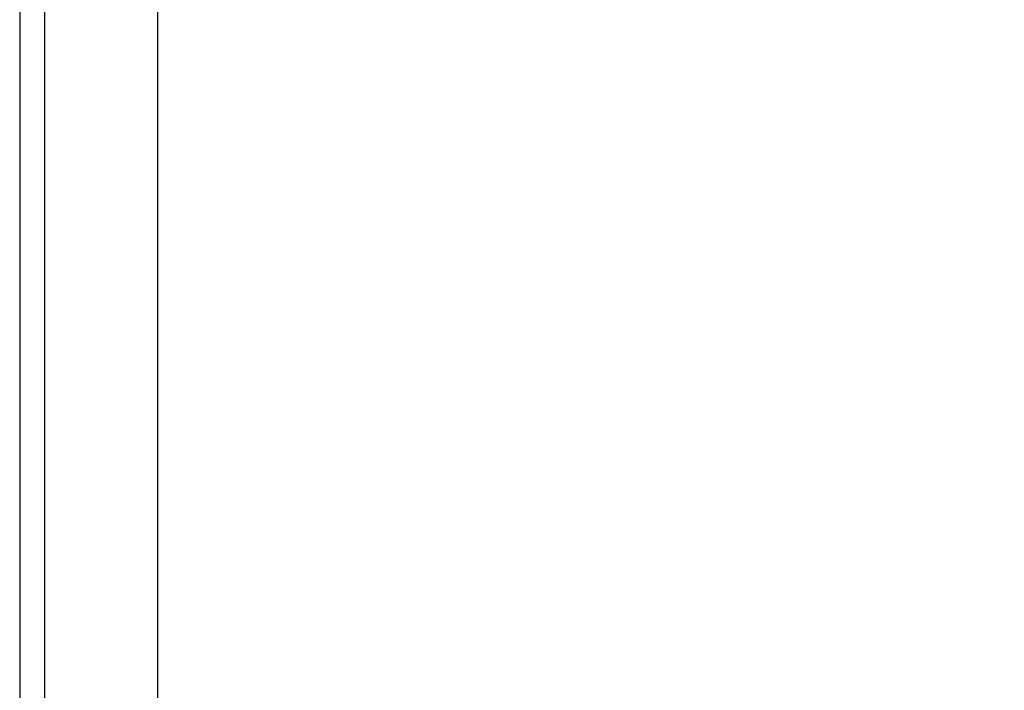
# Model space of a CAD drawing. Header units: inches. Extents: x 2 to 121, y 2 to 79.
# Tile 70 of 97: x 86.73 to 93.83, y 35.45 to 40.29. Entities that reach past the tile are written whole.
import ezdxf

# ---------------------------------------------------------------- set-up
doc = ezdxf.new("R2010")
doc.units = ezdxf.units.IN
doc.header["$LTSCALE"] = 7.278232
doc.header["$MEASUREMENT"] = 0
for name, color, linetype, lineweight in [('Dimensions(ANSI)', 7, 'Continuous', 25), ('Visible Edges(ANSI)', 7, 'Continuous', 25), ('Visible Tangent Edges(ANSI)', 7, 'Continuous', 25)]:
    doc.layers.add(name, color=color, linetype=linetype, lineweight=lineweight)
doc.styles.add('Dimension-ANSI', font='arialbd.ttf')
doc.dimstyles.new('INCH-ANSI', dxfattribs={"dimscale": 7.278232, "dimtxt": 0.12, "dimasz": 0.098425, "dimexe": 0.04, "dimexo": 0.04, "dimgap": 0.031496, "dimtad": 0, "dimtih": 1, "dimtoh": 1, "dimdec": 3, "dimrnd": 1e-08, "dimzin": 0, "dimdsep": 46, "dimtxsty": 'Dimension-ANSI', "dimcen": 0.09, "dimdle": 0.312, "dimclrd": 179, "dimclre": 179, "dimclrt": 7, "dimadec": 1, "dimazin": 0, "dimtfac": 1, "dimtdec": 3, "dimtofl": 0, "dimtmove": 0, "dimatfit": 3, "dimfxl": 1, "dimtolj": 1, "dimtzin": 4, "dimlwd": 25, "dimlwe": 25, "dimarcsym": 0})

# ---------------------------------------------------------------- blocks, each defined once
blk = doc.blocks.new('*D19')
at = {"layer": 'Defpoints', "color": 0, "linetype": 'Continuous', "transparency": 16777216}
for p in [(87.7203, 56.5372), (89.953, 56.5372), (87.7203, 27.0078)]:
    blk.add_point(p, dxfattribs=at)
at = {"layer": 'Dimensions(ANSI)', "color": 179, "linetype": 'Continuous', "lineweight": 25, "true_color": 0x262658, "transparency": 16777216}
blk.add_line((88.0114, 56.5372), (89.953, 56.5372), dxfattribs=at)
at = {"layer": 'Dimensions(ANSI)', "color": 7, "linetype": 'Continuous', "lineweight": 25, "transparency": 16777216, "insert": (92.0068, 56.5372), "char_height": 0.87339, "attachment_point": 5, "style": 'Dimension-ANSI'}
blk.add_mtext('\\A1;23.803', dxfattribs=at)

msp = doc.modelspace()

# ---------------------------------------------------------------- linework, layer by layer
at = {"layer": 'Visible Edges(ANSI)'}
for p, q in [((86.7278, 56.3561), (86.7278, 27.189)), ((87.7203, 56.3561), (87.7203, 27.189))]:
    msp.add_line(p, q, dxfattribs=at)
at = {"layer": 'Visible Tangent Edges(ANSI)'}
msp.add_line((86.9089, 27.189), (86.9089, 56.3561), dxfattribs=at)

# ---------------------------------------------------------------- dimensions: what is measured, and where the dimension line sits
at = {"layer": 'Dimensions(ANSI)', "color": 179, "linetype": 'Continuous', "lineweight": 25, "true_color": 0x262658}
dim = msp.add_ordinate_dim(feature_location=(87.7203, 56.5372), offset=(2.2327, 0), dtype=0, origin=(87.7203, 27.0078), dimstyle='INCH-ANSI', override={"dimgap": 0.031496, "dimtad": 0, "dimdec": 3, "dimlfac": 0.806078, "dimtol": 0, "dimlim": 0, "dimtp": 0, "dimtm": 0, "dimtdec": 3}, dxfattribs=at)
dim.commit()
dim.dimension.update_dxf_attribs({"geometry": '*D19', "text_midpoint": (92.0068, 56.5372)})

doc.saveas('drawing.dxf')
